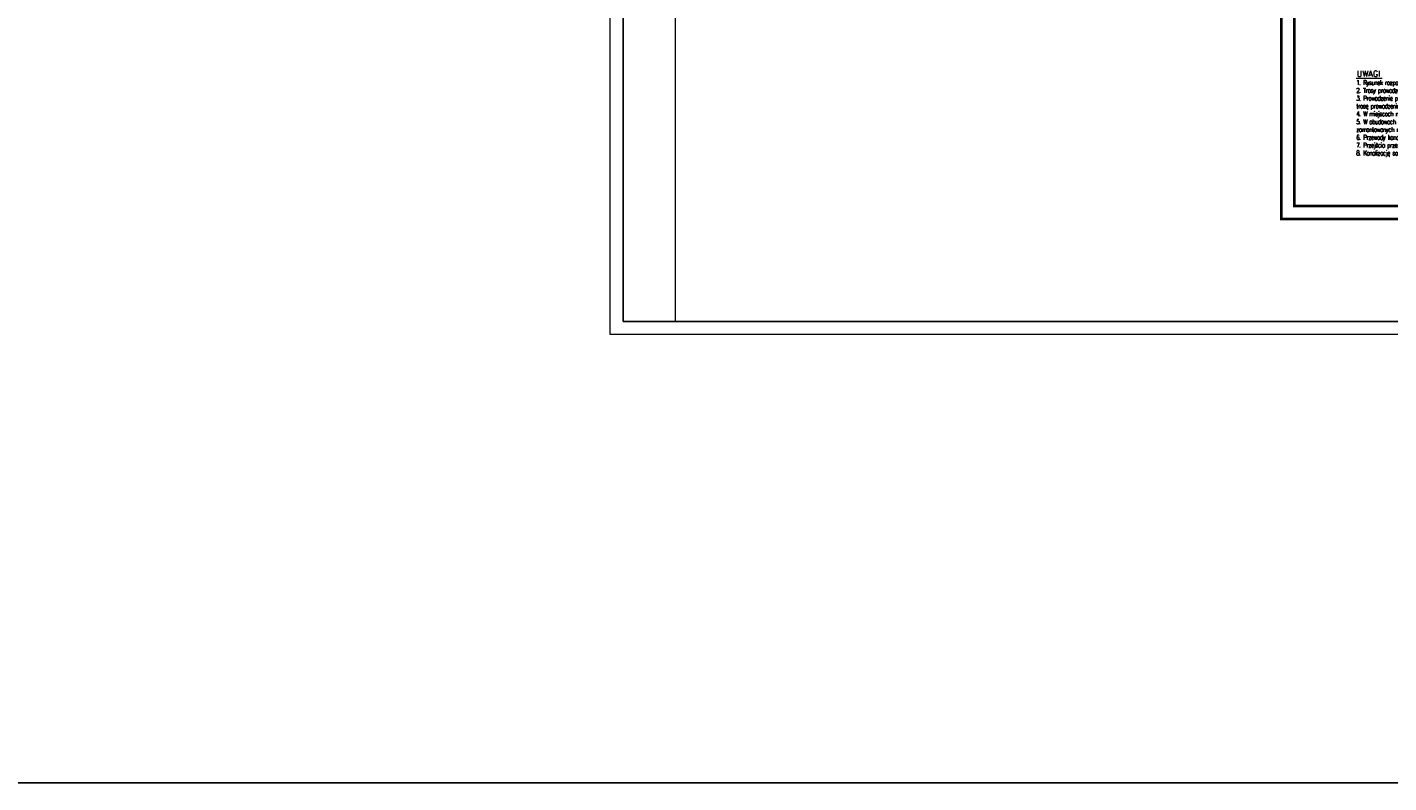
# Model space of a CAD drawing. Header units: millimetres. Extents: x 3698380 to 4312681, y 679670 to 844285.
# Tile 27 of 100: x 3912305 to 3964475, y 679670 to 708650. Entities that reach past the tile are written whole.
import ezdxf

# ---------------------------------------------------------------- set-up
doc = ezdxf.new("R2010")
doc.units = ezdxf.units.MM
doc.header["$LTSCALE"] = 10
for name, color, linetype, lineweight in [('253.Legenda_wodkan$0$_S_opis', 7, 'Continuous', 18), ('HVAC_opis_woda', 4, 'Continuous', 13), ('tabelka', 7, 'Continuous', 9)]:
    doc.layers.add(name, color=color, linetype=linetype, lineweight=lineweight)
doc.layers.add('__INST_opisy', color=3, linetype='Continuous')
doc.styles.add('253.Legenda_wodkan$0$simplex', font='simplex.shx')
doc.styles.add('OPIS1', font='ROMANS.SHX', dxfattribs={"width": 0.8})

msp = doc.modelspace()

# ---------------------------------------------------------------- linework, layer by layer
at = {"layer": '253.Legenda_wodkan$0$_S_opis'}
msp.add_line((3963232, 706699), (3964223, 706699), dxfattribs=at)
at = {"layer": '__INST_opisy', "ltscale": 2}
msp.add_lwpolyline([(3800629, 844285), (4262010, 844285), (4262010, 679670), (3800629, 679670)], close=True, dxfattribs=at)
at = {"layer": '__INST_opisy', "ltscale": 2, "const_width": 100}
msp.add_lwpolyline([(3960356, 730996), (4002356, 730996), (4002356, 701296), (3960356, 701296), (3960356, 730996)], dxfattribs=at)
msp.add_lwpolyline([(3960856, 730496), (4001856, 730496), (4001856, 701796), (3960856, 701796)], close=True, dxfattribs=at)
at = {"layer": 'DEFPOINTS'}
msp.add_lwpolyline([(3935140, 697365), (3935140, 755765), (4024140, 755765), (4024140, 697365)], close=True, dxfattribs=at)
at = {"layer": 'tabelka'}
for points in [[(3934640, 696865), (3934640, 756265), (4024640, 756265), (4024640, 696865)], [(3937140, 697365), (3937140, 755765), (4024140, 755765), (4024140, 697365)]]:
    msp.add_lwpolyline(points, close=True, dxfattribs=at)

# ---------------------------------------------------------------- texts
at = {"layer": '253.Legenda_wodkan$0$_S_opis', "style": '253.Legenda_wodkan$0$simplex'}
msp.add_text('UWAGI', height=226.2, dxfattribs=at).set_placement((3963247, 706753))
at = {"layer": 'HVAC_opis_woda', "color": 0, "insert": (3963225, 706616), "char_height": 180, "attachment_point": 1, "rotation": 360, "style": 'OPIS1'}
msp.add_mtext_dynamic_manual_height_columns('{\\T0.85;1. Rysunek rozpatrywać razem z projektami pozostałych branż oraz opisem technicznym \\P2. Trasy prowadzenia instalacji w razie kolizji korygować na bieżąco na budowie\\P3. Prowadzenie przewodów na rysunku pokazano schematycznie w celu zachowania czytelności opracowania. Dokładną trasę prowadzenia ruraży ustalić w trakcie wykonywania prac montażowych\\P4. W miejscach montażu armatury na przewodach należy przewidzieć dostęp do tej armatury\\P5. W obudowach pionów kanalizacyjnych i ściankach instalacyjnych wykonać otwory umozliwiające dostęp do rewizji zamontowanych na pionach kanalizacyjnych\\P6. Przewody kanalizacyjne prowadzone poza ściankami instalacyjnymi należy obudować estetycznie\\P7. Przejścia przez przegrody i fundamenty wykonać w tulei ochronnej\\P8. Kanalizację sanitarną włączyć do istniejącej zewnętrznej instalacji kanalizacji po uwczesnym sprawdzeniu rzędnych w terenie}', width=11134.99, gutter_width=11473, heights=[3596], dxfattribs=at)

doc.saveas('drawing.dxf')
